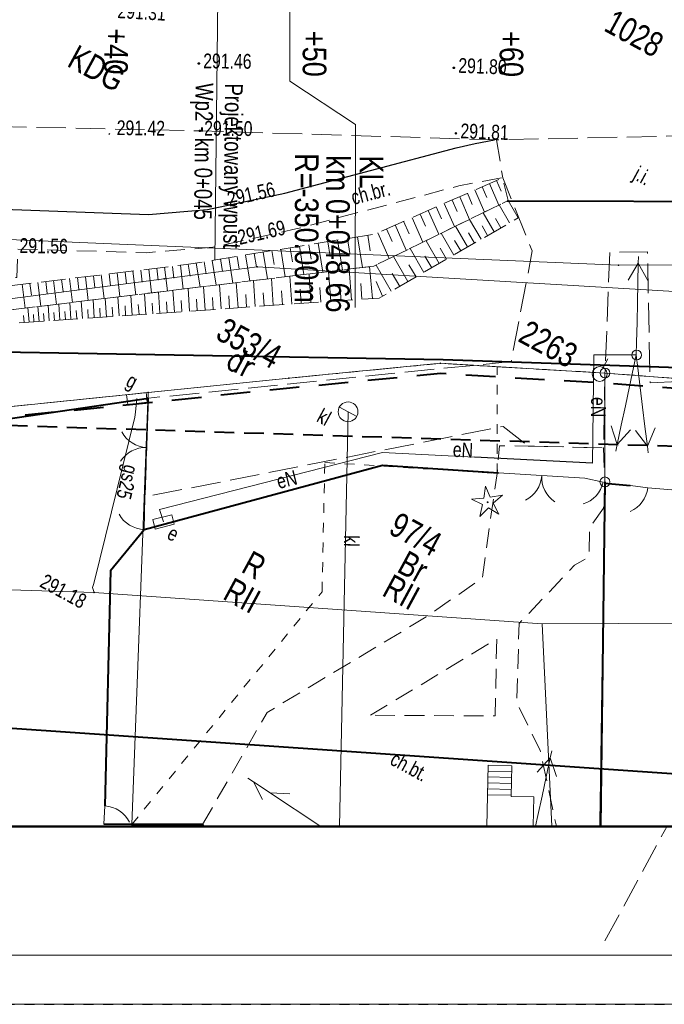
# Model space of a CAD drawing. Header units: metres. Extents: x 7437495 to 7437812, y 5556446 to 5556827.
# Tile 9 of 38: x 7437584 to 7437616, y 5556617 to 5556667. Entities that reach past the tile are written whole.
import ezdxf

# ---------------------------------------------------------------- set-up
doc = ezdxf.new("R2010")
doc.units = ezdxf.units.M
doc.header["$MEASUREMENT"] = 0
for name, pattern in [('BUBZ01-500', [1.75, 1.25, -0.5]), ('EGBK02-500', [2, 1.5, -0.5]), ('EGBO02-500', [2.5, 1.5, -1]), ('EGBU01-500', [1, 0.5, -0.5]), ('KTCR02-500', [1.5, 1, -0.5]), ('KTJZ01-500', [2, 1.5, -0.5]), ('PTRW01_01-500', [1, 0.5, -0.5])]:
    doc.linetypes.add(name, pattern=pattern)
doc.layers.get('0').update_dxf_attribs({"color": 250, "lineweight": 5})
for name, color, linetype, lineweight in [('131-Punkt osnowy pomiarowej', 7, 'Continuous', 5), ('131-Punkt osnowy pomiarowej-Atr103', 7, 'Continuous', 5), ('202-Punkt graniczny stabilizowany trwale', 7, 'Continuous', 5), ('203-Punkt załamania granicy działki nie stabilizowany', 7, 'Continuous', 5), ('_arkusz', 7, 'Continuous', 13), ('brama (linia) - symbol', 7, 'Continuous', 5), ('BUBZ01', 250, 'Continuous', 5), ('BUIB02_01', 250, 'Continuous', 5), ('BUIB05_01', 250, 'Continuous', 5), ('D_kilometraz', 7, 'Continuous', 13), ('D_opis trasy', 7, 'Continuous', 13), ('D_opisy', 7, 'Continuous', 13), ('EGBB01', 250, 'Continuous', 5), ('EGBD03', 250, 'Continuous', 5), ('EGBK02', 250, 'Continuous', 5), ('EGBO02', 250, 'Continuous', 5), ('EGBP04_02', 250, 'Continuous', 5), ('EGBP04_03', 250, 'Continuous', 5), ('EGBS10', 250, 'Continuous', 5), ('EGBU01', 250, 'Continuous', 5), ('furtka (linia) - symbol', 7, 'Continuous', 5), ('KTCR02', 250, 'Continuous', 5), ('KTJZ01', 250, 'Continuous', 5), ('KTKR01', 250, 'Continuous', 5), ('KTOK02', 250, 'Continuous', 5), ('KTOK04', 250, 'Continuous', 5), ('KTOK05_01', 250, 'Continuous', 5), ('MPZP', 250, 'Continuous', 5), ('OBOP01_01', 250, 'Continuous', 5), ('osadnik kanalizacji lokalnej (dół Chambeau) (punkt)', 7, 'Continuous', 5), ('osadnik kanalizacji lokalnej (dół Chambeau) (punkt)-Atr17', 7, 'Continuous', 5), ('OSSP03', 250, 'Continuous', 5), ('przewód elektroenergetyczny (linia)', 7, 'Continuous', 5), ('przewód elektroenergetyczny (linia)-Atr1', 7, 'Continuous', 5), ('przewód elektroenergetyczny niskiego napięcia (linia) - symbol', 7, 'Continuous', 5), ('przewód gazowy (linia)', 7, 'Continuous', 5), ('przewód gazowy (linia)-Atr1', 7, 'Continuous', 5), ('przewód kanalizacyjny (linia)', 7, 'Continuous', 5), ('przewód kanalizacyjny (linia)-Atr1', 7, 'Continuous', 5), ('punkt o określonej wysokości (sieć gazowa)', 7, 'Continuous', 5), ('punkt o określonej wysokości (sieć gazowa)-Atr2', 7, 'Continuous', 5), ('punkt wysokościowy naturalny', 7, 'Continuous', 5), ('punkt wysokościowy sztuczny', 7, 'Continuous', 5), ('RTPW01', 250, 'Continuous', 5), ('RTPW02', 250, 'Continuous', 5), ('rura ochronna - przewód elektroenergetyczny (linia)', 7, 'Continuous', 5), ('rzedne dla projektanta', 250, 'Continuous', 5), ('SUPG_01', 250, 'Continuous', 5), ('SUSM04_01_E', 250, 'Continuous', 5), ('szafa elektroenergetyczna (punkt)', 7, 'Continuous', 5), ('szafa elektroenergetyczna (punkt)-Atr17', 7, 'Continuous', 5), ('szafa gazowa (punkt)', 7, 'Continuous', 5), ('szafa gazowa (punkt)-Atr17', 7, 'Continuous', 5), ('słup (punkt)', 7, 'Continuous', 5), ('Warstwa 1', 250, 'Continuous', 5), ('Warstwa 2', 250, 'Continuous', 5)]:
    doc.layers.add(name, color=color, linetype=linetype, lineweight=lineweight)
doc.styles.get("Standard").update_dxf_attribs({"font": 'txt.shx', "width": 0.75})
doc.styles.add('Style-Arial Narrow', font='ARIALN.TTF')
doc.linetypes.add('KTOK05_01-500', pattern='A,3.75,[13,dgnlstyle-rozp_2015.shx,S=0.002778,R=0,X=0,Y=0],3.75', length=7.5)

# ---------------------------------------------------------------- blocks, each defined once
blk = doc.blocks.new('PE04')
at = {"color": 0, "linetype": 'Continuous', "lineweight": 13, "ltscale": 10}
for p, q in [((46.5, 0), (37.84, 5)), ((6.5, 0), (0, 0)), ((6.5, 0), (16.5, 0)), ((16.5, 0), (26.5, 0)), ((26.5, 0), (36.5, 0)), ((36.5, 0), (46.5, 0)), ((46.5, 0), (37.84, -5)), ((46.5, 0), (50, 0))]:
    blk.add_line(p, q, dxfattribs=at)
blk = doc.blocks.new('OK04')
at = {"color": 0, "linetype": 'Continuous', "lineweight": 0, "ltscale": 10}
blk.add_arc((15, 0.01), 15, 120, 180, dxfattribs=at)
blk = doc.blocks.new('OK02')
at = {"layer": 'brama (linia) - symbol', "color": 0, "linetype": 'Continuous', "lineweight": 13, "ltscale": 10}
for centre, start, end in [((-15, 0), 0, 60), ((15, 0), 120, 180)]:
    blk.add_arc(centre, 15, start, end, dxfattribs=at)
blk = doc.blocks.new('US07')
at = {"color": 0, "linetype": 'Continuous', "lineweight": 13, "ltscale": 10}
for q in [(-5, 0), (5, 0)]:
    blk.add_line((0, 0), q, dxfattribs=at)
blk.add_circle((0, 0), 5, dxfattribs=at)
blk = doc.blocks.new('US20')
at = {"color": 0, "linetype": 'Continuous', "lineweight": 13, "ltscale": 10}
for p, q in [((-5, -2.5), (-5, 2.5)), ((-5, 2.5), (5, 2.5)), ((5, -2.5), (5, 2.5)), ((-5, -2.5), (5, -2.5))]:
    blk.add_line(p, q, dxfattribs=at)
blk = doc.blocks.new('PW01')
at = {"layer": 'punkt wysokościowy naturalny', "linetype": 'Continuous', "lineweight": 13}
h = blk.add_hatch(color=0, dxfattribs=at)
edge = h.paths.add_edge_path()
edge.add_arc((0, 0), 0.45, 0, 360)
blk = doc.blocks.new('US18')
at = {"color": 0, "linetype": 'Continuous', "lineweight": 13, "ltscale": 10}
for p, q in [((-5, -2.5), (-5, 2.5)), ((-5, 2.5), (5, 2.5)), ((5, -2.5), (5, 2.5)), ((-5, -2.5), (5, -2.5))]:
    blk.add_line(p, q, dxfattribs=at)
blk = doc.blocks.new('131')
at = {"color": 0, "linetype": 'Continuous', "lineweight": 13, "ltscale": 10}
blk.add_line((0, 3.75), (0, 8.75), dxfattribs=at)
blk.add_circle((0, 0), 3.75, dxfattribs=at)
blk = doc.blocks.new('203')
at = {"layer": '203-Punkt załamania granicy działki nie stabilizowany', "linetype": 'Continuous', "lineweight": 13}
h = blk.add_hatch(color=96, dxfattribs=at)
edge = h.paths.add_edge_path()
edge.add_arc((0, 0), 0.45, 0, 360)
blk = doc.blocks.new('202')
at = {"layer": '202-Punkt graniczny stabilizowany trwale', "color": 96, "linetype": 'Continuous', "lineweight": 13}
blk.add_circle((0, 0), 2.5, dxfattribs=at)
blk = doc.blocks.new('PW02')
at = {"layer": 'punkt wysokościowy sztuczny', "linetype": 'Continuous', "lineweight": 13}
h = blk.add_hatch(color=0, dxfattribs=at)
edge = h.paths.add_edge_path()
edge.add_arc((0, 0), 0.45, 0, 360)
blk = doc.blocks.new('SM04')
at = {"layer": 'słup (punkt)', "color": 0, "linetype": 'Continuous', "lineweight": 13}
blk.add_circle((0, 0), 2.5, dxfattribs=at)
blk = doc.blocks.new('OBOP01_01')
at = {"layer": 'OBOP01_01', "linetype": 'Continuous', "lineweight": 13}
h = blk.add_hatch(color=96, dxfattribs=at)
edge = h.paths.add_edge_path()
edge.add_arc((0, 0), 0.05, 0, 360)
at = {"layer": 'OBOP01_01', "color": 96, "linetype": 'Continuous', "lineweight": 13, "flags": 128}
blk.add_lwpolyline([(0, -0.829), (-0.167, -0.23), (-0.788, -0.256), (-0.271, 0.088), (-0.487, 0.671), (0, 0.285), (0.487, 0.671), (0.271, 0.088), (0.788, -0.256), (0.167, -0.23), (0, -0.829)], close=True, dxfattribs=at)

msp = doc.modelspace()

# ---------------------------------------------------------------- linework, layer by layer
at = {"color": 0, "linetype": 'Continuous', "lineweight": 13}
for p, q in [((7437610.63, 5556629.935), (7437610.703, 5556630.277)), ((7437610.63, 5556629.935), (7437610.703, 5556630.277)), ((7437610.63, 5556629.935), (7437609.96, 5556629.193)), ((7437610.63, 5556629.935), (7437609.96, 5556629.193)), ((7437610.421, 5556628.957), (7437610.63, 5556629.935)), ((7437610.421, 5556628.957), (7437610.63, 5556629.935)), ((7437610.63, 5556629.935), (7437610.938, 5556628.984)), ((7437610.63, 5556629.935), (7437610.938, 5556628.984)), ((7437595.563, 5556628.705), (7437595.271, 5556628.898)), ((7437595.563, 5556628.705), (7437595.271, 5556628.898)), ((7437610.212, 5556627.979), (7437610.421, 5556628.957)), ((7437610.212, 5556627.979), (7437610.421, 5556628.957)), ((7437596.397, 5556628.153), (7437595.563, 5556628.705)), ((7437595.563, 5556628.705), (7437596.009, 5556627.81)), ((7437596.397, 5556628.153), (7437595.563, 5556628.705)), ((7437595.563, 5556628.705), (7437596.009, 5556627.81)), ((7437597.231, 5556627.601), (7437596.397, 5556628.153)), ((7437596.397, 5556628.153), (7437597.395, 5556628.092)), ((7437597.231, 5556627.601), (7437596.397, 5556628.153)), ((7437596.397, 5556628.153), (7437597.395, 5556628.092)), ((7437610.003, 5556627.001), (7437610.212, 5556627.979)), ((7437610.003, 5556627.001), (7437610.212, 5556627.979)), ((7437598.065, 5556627.049), (7437597.231, 5556627.601)), ((7437598.065, 5556627.049), (7437597.231, 5556627.601)), ((7437598.899, 5556626.497), (7437598.065, 5556627.049)), ((7437598.899, 5556626.497), (7437598.065, 5556627.049)), ((7437609.887, 5556626.457), (7437610.003, 5556627.001)), ((7437609.887, 5556626.457), (7437610.003, 5556627.001)), ((7437598.899, 5556626.497), (7437598.96, 5556626.457)), ((7437598.899, 5556626.497), (7437598.96, 5556626.457))]:
    msp.add_line(p, q, dxfattribs=at)
at = {"layer": '_arkusz', "flags": 128}
for points in [[(7437515.216, 5556617.416), (7437806.325, 5556617.416), (7437806.325, 5556820.676), (7437515.216, 5556820.676), (7437515.216, 5556617.416)], [(7437515.216, 5556617.416), (7437806.325, 5556617.416), (7437806.325, 5556820.676), (7437515.216, 5556820.676), (7437515.216, 5556617.416)], [(7437517.716, 5556619.916), (7437803.825, 5556619.916), (7437803.825, 5556818.176), (7437517.716, 5556818.176), (7437517.716, 5556619.916)], [(7437517.716, 5556619.916), (7437803.825, 5556619.916), (7437803.825, 5556818.176), (7437517.716, 5556818.176), (7437517.716, 5556619.916)]]:
    msp.add_lwpolyline(points, close=True, dxfattribs=at)
at = {"layer": 'BUBZ01', "color": 7, "linetype": 'BUBZ01-500', "lineweight": 13, "flags": 128}
for points in [[(7437579.99, 5556652.281), (7437579.191, 5556653.408), (7437592.138, 5556654.965), (7437601.716, 5556656.517), (7437608.214, 5556659.376), (7437608.484, 5556658.217), (7437601.675, 5556654.89), (7437579.99, 5556652.281)], [(7437608.484, 5556658.217), (7437608.997, 5556657.336), (7437601.944, 5556653.266), (7437578.914, 5556651.681), (7437579.99, 5556652.281), (7437601.675, 5556654.89), (7437608.484, 5556658.217)]]:
    msp.add_lwpolyline(points, close=True, dxfattribs=at)
at = {"layer": 'BUBZ01', "color": 7, "linetype": 'Continuous', "lineweight": 13, "flags": 128}
for points in [[(7437607.901, 5556659.238), (7437608.142, 5556658.698)], [(7437606.797, 5556658.756), (7437607.293, 5556657.634)], [(7437607.17, 5556658.918), (7437607.415, 5556658.364)], [(7437607.542, 5556659.08), (7437608.02, 5556657.99)], [(7437605.644, 5556658.244), (7437605.898, 5556657.663)], [(7437606.03, 5556658.41), (7437606.533, 5556657.261)], [(7437606.42, 5556658.585), (7437606.67, 5556658.017)], [(7437604.84, 5556657.895), (7437605.107, 5556657.295)], [(7437605.245, 5556658.074), (7437605.765, 5556656.893)], [(7437608.563, 5556657.082), (7437608.034, 5556657.994)], [(7437603.609, 5556657.345), (7437604.154, 5556656.105)], [(7437604.027, 5556657.528), (7437604.298, 5556656.915)], [(7437604.436, 5556657.716), (7437604.973, 5556656.503)], [(7437607.113, 5556656.253), (7437606.533, 5556657.261)], [(7437607.774, 5556656.634), (7437607.215, 5556657.597)], [(7437608.121, 5556656.833), (7437607.85, 5556657.298)], [(7437602.316, 5556656.784), (7437602.598, 5556656.13)], [(7437602.752, 5556656.98), (7437603.318, 5556655.695)], [(7437603.183, 5556657.167), (7437603.461, 5556656.527)], [(7437606.433, 5556655.86), (7437605.824, 5556656.918)], [(7437607.441, 5556656.439), (7437607.162, 5556656.932)], [(7437600.33, 5556656.29), (7437600.453, 5556655.53)], [(7437600.843, 5556656.376), (7437601.091, 5556654.82)], [(7437601.356, 5556656.462), (7437601.482, 5556655.666)], [(7437601.866, 5556656.584), (7437602.449, 5556655.267)], [(7437605.73, 5556655.444), (7437605.091, 5556656.553)], [(7437606.78, 5556656.058), (7437606.479, 5556656.574)], [(7437596.952, 5556655.745), (7437597.174, 5556654.35)], [(7437597.415, 5556655.823), (7437597.53, 5556655.113)], [(7437597.888, 5556655.897), (7437598.113, 5556654.467)], [(7437598.36, 5556655.971), (7437598.479, 5556655.247)], [(7437598.837, 5556656.054), (7437599.083, 5556654.578)], [(7437599.332, 5556656.127), (7437599.45, 5556655.38)], [(7437599.822, 5556656.213), (7437600.072, 5556654.702)], [(7437604.211, 5556654.573), (7437603.513, 5556655.782)], [(7437604.986, 5556655.017), (7437604.318, 5556656.176)], [(7437605.356, 5556655.238), (7437605.035, 5556655.799)], [(7437606.086, 5556655.661), (7437605.773, 5556656.195)], [(7437593.875, 5556655.252), (7437593.983, 5556654.613)], [(7437594.298, 5556655.318), (7437594.505, 5556654.023)], [(7437594.72, 5556655.385), (7437594.833, 5556654.732)], [(7437595.157, 5556655.455), (7437595.372, 5556654.133)], [(7437595.593, 5556655.526), (7437595.705, 5556654.851)], [(7437596.043, 5556655.6), (7437596.262, 5556654.242)], [(7437596.493, 5556655.675), (7437596.604, 5556654.978)], [(7437603.399, 5556654.103), (7437602.667, 5556655.376)], [(7437604.608, 5556654.802), (7437604.256, 5556655.39)], [(7437590.642, 5556654.786), (7437590.711, 5556654.18)], [(7437591.042, 5556654.831), (7437591.185, 5556653.627)], [(7437591.442, 5556654.876), (7437591.516, 5556654.279)], [(7437591.846, 5556654.93), (7437591.99, 5556653.726)], [(7437592.242, 5556654.988), (7437592.342, 5556654.376)], [(7437592.646, 5556655.042), (7437592.843, 5556653.832)], [(7437593.047, 5556655.109), (7437593.147, 5556654.497)], [(7437593.461, 5556655.181), (7437593.665, 5556653.921)], [(7437600.527, 5556653.17), (7437600.422, 5556654.739)], [(7437601.603, 5556653.246), (7437601.455, 5556654.861)], [(7437602.555, 5556653.617), (7437601.785, 5556654.944)], [(7437603.814, 5556654.345), (7437603.454, 5556654.961)], [(7437586.212, 5556654.253), (7437586.365, 5556653.045)], [(7437586.617, 5556654.307), (7437586.695, 5556653.696)], [(7437587.026, 5556654.347), (7437587.169, 5556653.143)], [(7437587.425, 5556654.392), (7437587.499, 5556653.795)], [(7437587.83, 5556654.446), (7437587.973, 5556653.242)], [(7437588.229, 5556654.491), (7437588.304, 5556653.893)], [(7437588.634, 5556654.544), (7437588.777, 5556653.34)], [(7437589.034, 5556654.589), (7437589.103, 5556653.983)], [(7437589.433, 5556654.634), (7437589.577, 5556653.43)], [(7437589.838, 5556654.688), (7437589.907, 5556654.081)], [(7437590.238, 5556654.733), (7437590.381, 5556653.529)], [(7437596.558, 5556652.899), (7437596.464, 5556654.258)], [(7437597.499, 5556652.957), (7437597.403, 5556654.374)], [(7437598.473, 5556653.032), (7437598.378, 5556654.494)], [(7437599.486, 5556653.097), (7437599.375, 5556654.613)], [(7437602.984, 5556653.862), (7437602.607, 5556654.51)], [(7437583.805, 5556653.966), (7437583.957, 5556652.758)], [(7437584.204, 5556654.011), (7437584.278, 5556653.414)], [(7437584.609, 5556654.065), (7437584.761, 5556652.856)], [(7437585.009, 5556654.11), (7437585.087, 5556653.499)], [(7437585.408, 5556654.155), (7437585.561, 5556652.946)], [(7437585.813, 5556654.208), (7437585.891, 5556653.597)], [(7437592.315, 5556652.605), (7437592.232, 5556653.754)], [(7437593.104, 5556652.655), (7437593.023, 5556653.848)], [(7437593.92, 5556652.713), (7437593.836, 5556653.942)], [(7437594.773, 5556652.774), (7437594.681, 5556654.053)], [(7437595.647, 5556652.835), (7437595.557, 5556654.158)], [(7437598.975, 5556653.056), (7437598.928, 5556653.809)], [(7437600.006, 5556653.133), (7437599.947, 5556653.905)], [(7437601.06, 5556653.21), (7437601.002, 5556654.004)], [(7437602.108, 5556653.359), (7437601.788, 5556654.112)], [(7437588.094, 5556652.312), (7437588.031, 5556653.244)], [(7437588.736, 5556652.362), (7437588.67, 5556653.331)], [(7437589.404, 5556652.398), (7437589.334, 5556653.402)], [(7437590.09, 5556652.447), (7437590.017, 5556653.487)], [(7437590.803, 5556652.504), (7437590.736, 5556653.575)], [(7437591.543, 5556652.546), (7437591.469, 5556653.667)], [(7437593.508, 5556652.687), (7437593.47, 5556653.288)], [(7437594.346, 5556652.744), (7437594.3, 5556653.372)], [(7437595.207, 5556652.8), (7437595.162, 5556653.451)], [(7437596.096, 5556652.865), (7437596.051, 5556653.537)], [(7437597.028, 5556652.928), (7437596.975, 5556653.628)], [(7437597.983, 5556652.99), (7437597.931, 5556653.712)], [(7437584.161, 5556652.044), (7437584.105, 5556652.78)], [(7437584.668, 5556652.076), (7437584.613, 5556652.834)], [(7437585.188, 5556652.113), (7437585.138, 5556652.902)], [(7437585.731, 5556652.148), (7437585.673, 5556652.965)], [(7437586.287, 5556652.188), (7437586.235, 5556653.036)], [(7437586.866, 5556652.227), (7437586.805, 5556653.102)], [(7437587.471, 5556652.274), (7437587.412, 5556653.171)], [(7437587.776, 5556652.291), (7437587.751, 5556652.748)], [(7437588.413, 5556652.332), (7437588.375, 5556652.808)], [(7437589.063, 5556652.378), (7437589.035, 5556652.871)], [(7437589.749, 5556652.427), (7437589.708, 5556652.938)], [(7437590.444, 5556652.471), (7437590.413, 5556653)], [(7437591.167, 5556652.523), (7437591.136, 5556653.074)], [(7437591.925, 5556652.578), (7437591.89, 5556653.143)], [(7437592.705, 5556652.633), (7437592.666, 5556653.211)], [(7437583.91, 5556652.021), (7437583.882, 5556652.389)], [(7437584.408, 5556652.058), (7437584.385, 5556652.435)], [(7437584.928, 5556652.095), (7437584.901, 5556652.485)], [(7437585.457, 5556652.126), (7437585.426, 5556652.53)], [(7437586.005, 5556652.171), (7437585.978, 5556652.583)], [(7437586.583, 5556652.21), (7437586.553, 5556652.636)], [(7437587.17, 5556652.244), (7437587.141, 5556652.692)]]:
    msp.add_lwpolyline(points, dxfattribs=at)
at = {"layer": 'BUIB02_01', "color": 212, "linetype": 'Continuous', "lineweight": 40, "flags": 128}
for points in [[(7437501.475, 5556668.517), (7437520.006, 5556661.26), (7437548.621, 5556653.762), (7437577.86, 5556650.617), (7437605.191, 5556650.151)], [(7437605.191, 5556650.151), (7437639.045, 5556649.006), (7437672.354, 5556648.1), (7437678.906, 5556648.065), (7437678.7, 5556626.452)]]:
    msp.add_lwpolyline(points, dxfattribs=at)
at = {"layer": 'BUIB05_01', "color": 7, "linetype": 'Continuous', "lineweight": 40, "flags": 128}
msp.add_lwpolyline([(7437608.444, 5556658.205), (7437621.294, 5556658.176)], dxfattribs=at)
at = {"layer": 'D_opis trasy'}
msp.add_line((7437597.401, 5556664.272), (7437600.735, 5556662.086), dxfattribs=at)
at = {"layer": 'D_opis trasy', "flags": 128}
for points in [[(7437597.407, 5556668.509), (7437597.401, 5556664.272)], [(7437600.735, 5556662.086), (7437600.723, 5556652.789)]]:
    msp.add_lwpolyline(points, dxfattribs=at)
at = {"layer": 'D_opisy', "color": 1}
msp.add_line((7437593.748, 5556668.533), (7437593.592, 5556655.201), dxfattribs=at)
at = {"layer": 'EGBB01', "color": 7, "linetype": 'Continuous', "lineweight": 53, "flags": 128}
for points in [[(7437589.478, 5556626.457), (7437589.481, 5556626.546)], [(7437589.481, 5556626.546), (7437592.971, 5556626.542)], [(7437592.971, 5556626.542), (7437592.97, 5556626.457)]]:
    msp.add_lwpolyline(points, dxfattribs=at)
at = {"layer": 'EGBD03', "color": 96, "linetype": 'Continuous', "lineweight": 13, "flags": 128}
for points in [[(7437575.876, 5556656.548), (7437614.098, 5556654.934)], [(7437591.023, 5556654.25), (7437595.741, 5556654.854)], [(7437624.956, 5556653.119), (7437595.741, 5556654.854)], [(7437630.387, 5556654.952), (7437614.098, 5556654.934)], [(7437577.428, 5556652.487), (7437591.023, 5556654.25)], [(7437597.352, 5556649.203), (7437605.051, 5556649.954)], [(7437613.407, 5556649.462), (7437605.051, 5556649.954)], [(7437613.407, 5556649.462), (7437613.402, 5556643.936)], [(7437613.407, 5556649.462), (7437624.623, 5556648.602)], [(7437597.352, 5556649.203), (7437590.209, 5556648.469)], [(7437581.301, 5556647.566), (7437590.209, 5556648.469)], [(7437590.209, 5556648.469), (7437589.378, 5556626.544)], [(7437613.402, 5556643.936), (7437613.148, 5556626.457)], [(7437589.378, 5556626.544), (7437589.375, 5556626.457)]]:
    msp.add_lwpolyline(points, dxfattribs=at)
at = {"layer": 'EGBK02', "color": 96, "linetype": 'EGBK02-500', "lineweight": 13, "flags": 128}
for points in [[(7437605.051, 5556649.954), (7437597.352, 5556649.203)], [(7437607.936, 5556649.778), (7437605.051, 5556649.954)], [(7437613.407, 5556649.462), (7437607.936, 5556649.778)], [(7437613.402, 5556643.936), (7437613.407, 5556649.462)], [(7437597.352, 5556649.203), (7437590.209, 5556648.469)], [(7437590.209, 5556648.469), (7437581.301, 5556647.566)], [(7437613.148, 5556626.457), (7437613.402, 5556643.936)]]:
    msp.add_lwpolyline(points, dxfattribs=at)
at = {"layer": 'EGBO02', "color": 96, "linetype": 'EGBO02-500', "lineweight": 40, "flags": 128}
msp.add_lwpolyline([(7437521.721, 5556641.598), (7437543.132, 5556643.41), (7437552.917, 5556644.33), (7437559.277, 5556644.986), (7437565.522, 5556645.513), (7437565.966, 5556645.556), (7437567.478, 5556645.68), (7437578.069, 5556646.743), (7437581.351, 5556647.068), (7437590.259, 5556647.972), (7437597.402, 5556648.706), (7437605.06, 5556649.453), (7437607.906, 5556649.279), (7437613.373, 5556648.963), (7437624.585, 5556648.103), (7437637.988, 5556647.094), (7437642.985, 5556646.799), (7437679.725, 5556644.549), (7437699.272, 5556644.245), (7437716.586, 5556643.133), (7437762.736, 5556640.481), (7437789.818, 5556645.268), (7437800.297, 5556647.133)], dxfattribs=at)
at = {"layer": 'EGBS10', "color": 7, "linetype": 'Continuous', "lineweight": 13}
for p, q in [((7437607.411, 5556626.457), (7437607.479, 5556629.55)), ((7437607.473, 5556629.246), (7437608.676, 5556629.219)), ((7437607.479, 5556629.55), (7437608.682, 5556629.523)), ((7437607.479, 5556629.55), (7437608.682, 5556629.523)), ((7437608.682, 5556629.523), (7437608.648, 5556627.972)), ((7437607.464, 5556628.955), (7437608.666, 5556628.929)), ((7437607.452, 5556628.347), (7437608.655, 5556628.321)), ((7437607.458, 5556628.651), (7437608.661, 5556628.625)), ((7437607.452, 5556628.052), (7437608.654, 5556628.025)), ((7437608.648, 5556627.972), (7437609.793, 5556627.943)), ((7437609.793, 5556627.943), (7437609.76, 5556626.457))]:
    msp.add_line(p, q, dxfattribs=at)
at = {"layer": 'EGBU01', "color": 96, "linetype": 'EGBU01-500', "lineweight": 13, "flags": 128}
for points in [[(7437605.051, 5556649.954), (7437597.352, 5556649.203)], [(7437597.352, 5556649.203), (7437605.051, 5556649.954)], [(7437607.936, 5556649.778), (7437605.051, 5556649.954)], [(7437605.051, 5556649.954), (7437607.936, 5556649.778)], [(7437607.926, 5556644.368), (7437607.936, 5556649.778)], [(7437613.407, 5556649.462), (7437607.936, 5556649.778)], [(7437607.936, 5556649.778), (7437613.407, 5556649.462)], [(7437613.407, 5556649.462), (7437613.402, 5556643.936)], [(7437613.402, 5556643.936), (7437613.407, 5556649.462)], [(7437624.623, 5556648.602), (7437613.407, 5556649.462)], [(7437613.407, 5556649.462), (7437624.623, 5556648.602)], [(7437597.352, 5556649.203), (7437590.209, 5556648.469)], [(7437590.209, 5556648.469), (7437597.352, 5556649.203)], [(7437590.209, 5556648.469), (7437581.301, 5556647.566)], [(7437581.301, 5556647.566), (7437590.209, 5556648.469)], [(7437599.037, 5556638.359), (7437599.183, 5556644.923)], [(7437599.183, 5556644.923), (7437607.926, 5556644.368)], [(7437613.402, 5556643.936), (7437613.148, 5556626.457)], [(7437613.148, 5556626.457), (7437613.402, 5556643.936)], [(7437589.378, 5556626.544), (7437599.037, 5556638.359)], [(7437589.375, 5556626.457), (7437589.378, 5556626.544)], [(7437589.378, 5556626.544), (7437589.375, 5556626.457)]]:
    msp.add_lwpolyline(points, dxfattribs=at)
at = {"layer": 'KTCR02', "color": 7, "linetype": 'KTCR02-500', "lineweight": 13, "flags": 128}
for points in [[(7437608.147, 5556659.378), (7437605.985, 5556658.957), (7437597.715, 5556656.775), (7437593.492, 5556655.846), (7437590.1, 5556655.57), (7437583.591, 5556655.754), (7437583.539, 5556654.315), (7437578.541, 5556654.477), (7437578.634, 5556655.928), (7437575.061, 5556656.114), (7437570.725, 5556656.531), (7437567.857, 5556657.051), (7437558.455, 5556659.18)], [(7437592.971, 5556626.542), (7437596.252, 5556632.236), (7437604.328, 5556637.082), (7437607.173, 5556639.055), (7437607.926, 5556644.368), (7437608.049, 5556645.769), (7437609.498, 5556645.757), (7437613.334, 5556645.657), (7437613.402, 5556643.936), (7437613.326, 5556642.601), (7437612.617, 5556641.586), (7437612.605, 5556640.137), (7437611.861, 5556639.709), (7437609.047, 5556636.742), (7437608.923, 5556632.737), (7437610.117, 5556630.304), (7437610.94, 5556626.457)]]:
    msp.add_lwpolyline(points, dxfattribs=at)
msp.add_lwpolyline([(7437601.496, 5556632.089), (7437607.907, 5556635.961), (7437607.835, 5556632.053), (7437601.496, 5556632.089)], close=True, dxfattribs=at)
at = {"layer": 'KTJZ01', "color": 7, "linetype": 'KTJZ01-500', "lineweight": 13, "flags": 128}
for points in [[(7437513.723, 5556673.355), (7437526.269, 5556669.703), (7437536.272, 5556667.34), (7437541.191, 5556666.174), (7437555.601, 5556663.946), (7437574.688, 5556662.14), (7437592.829, 5556661.757), (7437607.902, 5556661.297), (7437618.053, 5556661.514), (7437634.62, 5556661.166), (7437643.744, 5556661.042), (7437662.678, 5556660.695), (7437676.713, 5556659.956), (7437680.07, 5556659.854), (7437689.107, 5556659.276), (7437706.866, 5556658.566), (7437718.583, 5556658.503), (7437742.597, 5556658.61), (7437777.726, 5556658.866), (7437800.276, 5556659.834), (7437800.259, 5556670.435), (7437784.777, 5556672.203), (7437780.309, 5556673.712), (7437778.074, 5556675.404), (7437776.698, 5556677.48), (7437776.083, 5556679.857), (7437775.634, 5556681.841), (7437775.283, 5556700.892), (7437764.802, 5556697.486), (7437766.655, 5556696.561), (7437768.321, 5556694.998), (7437769.494, 5556692.86), (7437769.762, 5556690.69), (7437770.016, 5556679.871), (7437770.034, 5556675.709), (7437769.454, 5556673.191), (7437768.438, 5556671.149), (7437767.087, 5556669.959), (7437764.67, 5556669.108), (7437754.892, 5556669.097), (7437752.966, 5556669.447), (7437751.386, 5556669.974), (7437749.715, 5556671.13), (7437748.385, 5556673.103), (7437747.671, 5556675.06), (7437747.375, 5556677.871), (7437741.367, 5556677.784), (7437740.566, 5556674.522), (7437739.928, 5556673.377), (7437739.11, 5556672.445), (7437738.094, 5556671.642), (7437736.73, 5556670.857), (7437735.192, 5556670.212), (7437733.349, 5556669.562), (7437731.308, 5556669.155), (7437730.28, 5556669.172), (7437716.357, 5556669.106), (7437704.086, 5556669.173), (7437692.094, 5556669.191), (7437679.606, 5556669.216), (7437668.639, 5556669.088), (7437659.12, 5556668.63), (7437651.567, 5556668.505), (7437639.106, 5556668.391), (7437630.871, 5556668.454), (7437618.261, 5556668.443), (7437607.706, 5556668.467), (7437605.949, 5556668.499), (7437593.243, 5556668.562), (7437588.537, 5556668.611), (7437579.98, 5556668.962), (7437573.919, 5556669.28), (7437568.122, 5556669.75), (7437557.694, 5556670.763), (7437556.14, 5556672.891), (7437555.289, 5556675.013), (7437555.022, 5556677.774), (7437555.086, 5556679.946), (7437549.768, 5556680.691), (7437548.771, 5556677.469), (7437547.863, 5556676.025), (7437545.277, 5556673.878), (7437543.715, 5556673.473), (7437541.983, 5556673.321), (7437537.697, 5556674.291), (7437528.632, 5556676.578), (7437522.707, 5556678.05)], [(7437623.114, 5556661.389), (7437620.311, 5556659.574), (7437619.293, 5556649.114), (7437615.699, 5556648.97), (7437615.566, 5556655.606), (7437613.655, 5556655.584), (7437613.407, 5556649.462), (7437613.334, 5556645.657), (7437609.498, 5556645.757), (7437608.238, 5556646.748), (7437590.046, 5556643.177), (7437590.226, 5556648.187), (7437608.638, 5556650.045), (7437609.715, 5556655.661), (7437608.214, 5556659.376), (7437607.902, 5556661.297)]]:
    msp.add_lwpolyline(points, dxfattribs=at)
at = {"layer": 'KTKR01', "color": 7, "linetype": 'Continuous', "lineweight": 30, "flags": 128}
msp.add_lwpolyline([(7437536.272, 5556667.34), (7437540.112, 5556666.429), (7437542.533, 5556665.754), (7437551.509, 5556663.071), (7437560.424, 5556660.819), (7437570.142, 5556658.622), (7437574.111, 5556658.096), (7437590.227, 5556657.503), (7437593.216, 5556657.771), (7437597.145, 5556658.598), (7437605.848, 5556660.886), (7437606.813, 5556661.114), (7437607.799, 5556661.296)], dxfattribs=at)
at = {"layer": 'KTOK02', "color": 7, "linetype": 'Continuous', "lineweight": 13, "flags": 128}
for points in [[(7437590.046, 5556643.177), (7437590.226, 5556648.187)], [(7437612.379, 5556644.127), (7437608.008, 5556644.393)], [(7437619.012, 5556643.352), (7437615.585, 5556643.64)]]:
    msp.add_lwpolyline(points, dxfattribs=at)
at = {"layer": 'KTOK04', "color": 7, "linetype": 'Continuous', "lineweight": 13, "flags": 128}
for points in [[(7437613.312, 5556643.917), (7437612.379, 5556644.127)], [(7437615.585, 5556643.64), (7437614.698, 5556643.745)], [(7437590.014, 5556641.522), (7437590.046, 5556643.177)], [(7437588.013, 5556627.489), (7437587.956, 5556626.565)]]:
    msp.add_lwpolyline(points, dxfattribs=at)
at = {"layer": 'KTOK05_01', "color": 7, "linetype": 'KTOK05_01-500', "lineweight": 40}
msp.add_line((7437588.302, 5556639.436), (7437588.014, 5556627.489), dxfattribs=at)
at = {"layer": 'KTOK05_01', "color": 7, "linetype": 'KTOK05_01-500', "lineweight": 40, "flags": 128}
for points in [[(7437574.111, 5556646.789), (7437579.052, 5556646.544), (7437590.226, 5556648.187)], [(7437588.302, 5556639.436), (7437590.014, 5556641.522), (7437602.101, 5556644.786), (7437608.008, 5556644.393)], [(7437613.402, 5556643.936), (7437613.187, 5556626.457)], [(7437613.378, 5556643.87), (7437614.689, 5556643.75)], [(7437589.481, 5556626.546), (7437587.956, 5556626.565)]]:
    msp.add_lwpolyline(points, dxfattribs=at)
at = {"layer": 'MPZP', "color": 212, "linetype": 'KTCR02-500', "lineweight": 40, "flags": 128}
msp.add_lwpolyline([(7437501.598, 5556665.33), (7437517.887, 5556659.137), (7437550.225, 5556650.427), (7437577.292, 5556646.989), (7437628.74, 5556645.381), (7437685.036, 5556645.727), (7437755.037, 5556644.945), (7437800.301, 5556644.457)], dxfattribs=at)
at = {"layer": 'MPZP', "color": 212, "linetype": 'KTOK05_01-500', "lineweight": 40, "flags": 128}
msp.add_lwpolyline([(7437506.935, 5556644.173), (7437546.587, 5556633.956), (7437625.651, 5556628.53), (7437720.998, 5556627.48), (7437800.329, 5556627.333)], dxfattribs=at)
at = {"layer": 'przewód elektroenergetyczny (linia)', "color": 1, "linetype": 'Continuous', "lineweight": 13, "flags": 128}
msp.add_lwpolyline([(7437590.984, 5556641.906), (7437590.781, 5556642.539), (7437602.117, 5556645.425), (7437606.776, 5556645.185), (7437612.772, 5556644.892), (7437612.838, 5556650.385), (7437614.999, 5556650.385)], dxfattribs=at)
at = {"layer": 'przewód gazowy (linia)', "color": 52, "linetype": 'Continuous', "lineweight": 13, "true_color": 0xbfbf00, "flags": 128}
for points in [[(7437589.567, 5556647.475), (7437589.635, 5556648.166)], [(7437587.383, 5556638.58), (7437587.444, 5556638.775), (7437589.532, 5556647.221), (7437589.567, 5556647.475)], [(7437587.46, 5556638.323), (7437587.383, 5556638.58)]]:
    msp.add_lwpolyline(points, dxfattribs=at)
at = {"layer": 'przewód kanalizacyjny (linia)', "color": 36, "linetype": 'Continuous', "lineweight": 13, "flags": 128}
msp.add_lwpolyline([(7437599.931, 5556626.457), (7437600.36, 5556647.492)], dxfattribs=at)
at = {"layer": 'rura ochronna - przewód elektroenergetyczny (linia)', "color": 1, "linetype": 'Continuous', "lineweight": 30, "flags": 128}
msp.add_lwpolyline([(7437612.772, 5556644.892), (7437606.776, 5556645.185)], dxfattribs=at)
at = {"layer": 'rzedne dla projektanta', "color": 7, "linetype": 'Continuous', "lineweight": 40}
for centre in [(7437592.781, 5556665.173), (7437605.732, 5556664.953), (7437592.829, 5556661.757), (7437605.841, 5556661.629)]:
    msp.add_circle(centre, 0.0225, dxfattribs=at)
at = {"layer": 'SUPG_01', "color": 52, "linetype": 'Continuous', "lineweight": 13, "flags": 128}
for points in [[(7437644.549, 5556636.763), (7437644.232, 5556636.934), (7437628.737, 5556636.534), (7437621.854, 5556636.773), (7437610.215, 5556636.731), (7437587.46, 5556638.323), (7437563.999, 5556639.063), (7437521.358, 5556638.267)], [(7437610.215, 5556636.731), (7437610.715, 5556626.457)]]:
    msp.add_lwpolyline(points, dxfattribs=at)
at = {"layer": 'Warstwa 1', "color": 7, "linetype": 'KTJZ01-500', "lineweight": 13}
msp.add_line((7437613.407, 5556620.637), (7437616.561, 5556626.454), dxfattribs=at)
at = {"layer": 'Warstwa 1', "color": 207, "linetype": 'Continuous', "lineweight": 53, "true_color": 0x6e1e6e, "flags": 128}
msp.add_lwpolyline([(7437509.137, 5556708.653), (7437501.181, 5556666.981), (7437511.405, 5556626.457), (7437511.405, 5556626.457), (7437800.33, 5556626.448), (7437800.203, 5556704.459), (7437509.137, 5556708.653)], close=True, dxfattribs=at)
at = {"layer": 'Warstwa 2', "color": 5, "linetype": 'PTRW01_01-500', "lineweight": 30, "flags": 128}
msp.add_lwpolyline([(7437494.929, 5556617.416), (7437812.216, 5556617.416), (7437812.216, 5556827.416), (7437494.929, 5556827.416), (7437494.929, 5556617.416)], close=True, dxfattribs=at)

# ---------------------------------------------------------------- block references
at = {"layer": '131-Punkt osnowy pomiarowej', "color": 7, "linetype": 'Continuous', "lineweight": 13, "xscale": 0.1, "yscale": 0.1, "zscale": 0.1, "rotation": 331.5332548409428}
msp.add_blockref('131', (7437613.136, 5556649.413), dxfattribs=at)
at = {"layer": 'EGBP04_02', "color": 96, "linetype": 'Continuous', "lineweight": 13, "xscale": 0.1, "yscale": 0.1, "zscale": 0.1, "rotation": 331.5332548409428}
for p in [(7437613.407, 5556649.462), (7437613.402, 5556643.936)]:
    msp.add_blockref('202', p, dxfattribs=at)
at = {"layer": 'EGBP04_03', "color": 96, "linetype": 'Continuous', "lineweight": 13, "xscale": 0.1, "yscale": 0.1, "zscale": 0.1, "rotation": 331.5332548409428}
for p in [(7437595.741, 5556654.854), (7437614.098, 5556654.934), (7437591.023, 5556654.25), (7437605.051, 5556649.954), (7437597.352, 5556649.203), (7437590.209, 5556648.469), (7437589.378, 5556626.544)]:
    msp.add_blockref('203', p, dxfattribs=at)
at = {"layer": 'furtka (linia) - symbol', "color": 7, "linetype": 'Continuous', "lineweight": 13}
for p, xscale, yscale, zscale, rotation in [((7437613.312, 5556643.917), 0.09999999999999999, 0.09999999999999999, 0.09999999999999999, 167.3142548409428), ((7437615.585, 5556643.64), 0.1, 0.1, 0.1, 173.2152548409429), ((7437590.014, 5556641.522), 0.1, 0.1, 0.1, 88.8722548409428), ((7437588.013, 5556627.489), 0.1, 0.1, 0.1, 266.4382548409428)]:
    msp.add_blockref('OK04', p, dxfattribs=dict(at, xscale=xscale, yscale=yscale, zscale=zscale, rotation=rotation))
at = {"layer": 'KTOK02', "color": 7, "linetype": 'Continuous', "lineweight": 13}
for p, xscale, yscale, zscale, rotation in [((7437590.136, 5556645.682), 0.1, 0.1, 0.1, 87.94525484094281), ((7437610.193, 5556644.26), 0.09999999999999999, 0.09999999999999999, 0.09999999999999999, 176.5182548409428)]:
    msp.add_blockref('OK02', p, dxfattribs=dict(at, xscale=xscale, yscale=yscale, zscale=zscale, rotation=rotation))
at = {"layer": 'OBOP01_01', "color": 96, "linetype": 'Continuous', "lineweight": 13, "rotation": 331.5332548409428}
msp.add_blockref('OBOP01_01', (7437607.447, 5556642.902), dxfattribs=at)
at = {"layer": 'osadnik kanalizacji lokalnej (dół Chambeau) (punkt)', "color": 7, "linetype": 'Continuous', "lineweight": 13, "xscale": 0.1, "yscale": 0.1, "zscale": 0.1, "rotation": 331.5332548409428}
msp.add_blockref('US07', (7437600.36, 5556647.492), dxfattribs=at)
at = {"layer": 'przewód elektroenergetyczny niskiego napięcia (linia) - symbol', "color": 1, "linetype": 'Continuous', "lineweight": 13}
for p, xscale, yscale, zscale, rotation in [((7437614.999, 5556650.385), 0.1, 0.1, 0.1, 88.7692548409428), ((7437614.999, 5556650.385), 0.09999999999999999, 0.09999999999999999, 0.09999999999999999, 257.9402548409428), ((7437614.989, 5556650.367), 0.09999999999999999, 0.09999999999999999, 0.09999999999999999, 277.0292548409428)]:
    msp.add_blockref('PE04', p, dxfattribs=dict(at, xscale=xscale, yscale=yscale, zscale=zscale, rotation=rotation))
at = {"layer": 'punkt o określonej wysokości (sieć gazowa)', "color": 7, "linetype": 'Continuous', "lineweight": 13, "xscale": 0.1, "yscale": 0.1, "zscale": 0.1, "rotation": 331.5332548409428}
msp.add_blockref('PW01', (7437587.46, 5556638.323), dxfattribs=at)
at = {"layer": 'RTPW02', "color": 7, "linetype": 'Continuous', "lineweight": 13, "xscale": 0.1, "yscale": 0.1, "zscale": 0.1, "rotation": 331.5332548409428}
for p in [(7437588.237, 5556661.596), (7437594.223, 5556658.055), (7437594.708, 5556656.097)]:
    msp.add_blockref('PW02', p, dxfattribs=at)
at = {"layer": 'SUSM04_01_E', "color": 7, "linetype": 'Continuous', "lineweight": 13, "xscale": 0.1, "yscale": 0.1, "zscale": 0.1, "rotation": 331.5332548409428}
msp.add_blockref('SM04', (7437615.016, 5556650.375), dxfattribs=at)
at = {"layer": 'szafa elektroenergetyczna (punkt)', "color": 7, "linetype": 'Continuous', "lineweight": 13, "xscale": 0.09999999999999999, "yscale": 0.09999999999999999, "zscale": 0.09999999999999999, "rotation": 14.04325484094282}
msp.add_blockref('US18', (7437590.984, 5556641.906), dxfattribs=at)
at = {"layer": 'szafa gazowa (punkt)', "color": 7, "linetype": 'Continuous', "lineweight": 13, "xscale": 0.1, "yscale": 0.1, "zscale": 0.1, "rotation": 6.844254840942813}
msp.add_blockref('US20', (7437589.635, 5556648.166), dxfattribs=at)

# ---------------------------------------------------------------- texts
at = {"layer": '131-Punkt osnowy pomiarowej-Atr103', "color": 7, "lineweight": 30, "insert": (7437608.922, 5556651.086), "char_height": 1.25, "attachment_point": 7, "rotation": 331.5333, "line_spacing_factor": 0.6}
msp.add_mtext('\\FWORKING_1250;\\H1x;\\W0.8;2263', dxfattribs=at)
at = {"layer": 'D_kilometraz', "char_height": 1.2, "attachment_point": 4, "line_spacing_factor": 1.6, "style": 'Style-Arial Narrow'}
for s, insert, rotation in [('+40', (7437588.615, 5556666.952), 268.5092), ('+50', (7437598.651, 5556666.832), 269.9266), ('+60', (7437608.651, 5556666.819), 269.9266)]:
    msp.add_mtext(s, dxfattribs=dict(at, insert=insert, rotation=rotation))
at = {"layer": 'D_opis trasy', "char_height": 1.2, "rotation": 269.9266, "style": 'Style-Arial Narrow'}
for s, insert, attachment_point, line_spacing_factor in [('R=-350.00m', (7437598.245, 5556653.021), 6, 0.35), ('KL\\Pkm 0+048.66', (7437600.691, 5556660.515), 4, 0.85)]:
    msp.add_mtext(s, dxfattribs=dict(at, insert=insert, attachment_point=attachment_point, line_spacing_factor=line_spacing_factor))
at = {"layer": 'D_opisy', "color": 1, "insert": (7437595.018, 5556664.156), "char_height": 0.9, "attachment_point": 1, "rotation": 269.3278}
msp.add_mtext('\\pt11;{\\fArial|b0|i0|c0|p39;Projektowany wpust\\P\\fArial|b0|i0|c238|p39;Wp2 - \\fArial|b0|i0|c0|p39;km 0+045}', dxfattribs=at)
at = {"layer": 'EGBD03', "color": 96, "linetype": 'Continuous', "lineweight": 30, "char_height": 1.25, "attachment_point": 7, "rotation": 331.5333, "line_spacing_factor": 0.6}
for s, insert in [('\\FWORKING_1250;\\H1x;\\W0.8;353/4', (7437593.557, 5556651.212)), ('\\FWORKING_1250;\\H1x;\\W0.8;97/4', (7437602.343, 5556641.334))]:
    msp.add_mtext(s, dxfattribs=dict(at, insert=insert))
at = {"layer": 'EGBK02', "color": 96, "linetype": 'Continuous', "lineweight": 30, "char_height": 1.25, "attachment_point": 7, "rotation": 331.5333, "line_spacing_factor": 0.6}
for insert in [(7437593.937, 5556638.022), (7437602.024, 5556638.199)]:
    msp.add_mtext('\\FWORKING_1250;\\H1x;\\W0.8;RII', dxfattribs=dict(at, insert=insert))
at = {"layer": 'EGBU01', "color": 96, "linetype": 'Continuous', "lineweight": 30, "width": 0.8}
msp.add_text('dr', height=1.25, rotation=331.5333, dxfattribs=at).set_placement((7437594.062, 5556649.796))
at = {"layer": 'EGBU01', "color": 96, "linetype": 'Continuous', "lineweight": 30, "char_height": 1.25, "attachment_point": 7, "rotation": 331.5333, "line_spacing_factor": 0.6}
for s, insert in [('\\FWORKING_1250;\\H1x;\\W0.8;R', (7437594.872, 5556639.391)), ('\\FWORKING_1250;\\H1x;\\W0.8;Br', (7437602.782, 5556639.399))]:
    msp.add_mtext(s, dxfattribs=dict(at, insert=insert))
at = {"layer": 'KTCR02', "color": 7, "linetype": 'Continuous', "lineweight": 13, "char_height": 0.75, "attachment_point": 7, "line_spacing_factor": 0.6}
for s, insert, rotation in [('\\FWORKING_1250;\\H1x;\\W0.8;ch.br.', (7437600.634, 5556657.981), 14.7803), ('\\FWORKING_1250;\\H1x;\\W0.8;ch.bt.', (7437602.426, 5556629.618), 331.5333)]:
    msp.add_mtext(s, dxfattribs=dict(at, insert=insert, rotation=rotation))
at = {"layer": 'KTJZ01', "color": 7, "linetype": 'Continuous', "lineweight": 13, "insert": (7437614.672, 5556659.139), "char_height": 0.75, "attachment_point": 7, "rotation": 331.5333, "line_spacing_factor": 0.6}
msp.add_mtext('\\FWORKING_1250;\\H1x;\\W0.8;j.i.', dxfattribs=at)
at = {"layer": 'MPZP', "color": 212, "linetype": 'Continuous', "lineweight": 30, "insert": (7437586.022, 5556665.053), "char_height": 1.25, "attachment_point": 7, "rotation": 331.5333, "line_spacing_factor": 0.6}
msp.add_mtext('\\FWORKING_1250;\\H1x;\\W0.8;KDG', dxfattribs=at)
at = {"layer": 'osadnik kanalizacji lokalnej (dół Chambeau) (punkt)-Atr17', "color": 7, "insert": (7437598.712, 5556647.032), "char_height": 0.75, "attachment_point": 7, "rotation": 331.5333, "line_spacing_factor": 0.6}
msp.add_mtext('\\FWORKING_1250;\\H1x;\\W0.8;kl', dxfattribs=at)
at = {"layer": 'OSSP03', "color": 7, "linetype": 'Continuous', "lineweight": 30, "insert": (7437613.282, 5556666.852), "char_height": 1.25, "attachment_point": 7, "rotation": 331.5333, "line_spacing_factor": 0.6}
msp.add_mtext('\\FWORKING_1250;\\H1x;\\W0.8;1028', dxfattribs=at)
at = {"layer": 'przewód elektroenergetyczny (linia)-Atr1', "color": 1, "char_height": 0.75, "attachment_point": 4, "line_spacing_factor": 0.6}
for insert, rotation in [((7437613.078, 5556648.242), 269.3113), ((7437605.683, 5556645.58), 357.2023), ((7437596.751, 5556643.93), 14.2813)]:
    msp.add_mtext('\\FWORKING_1250;\\H1x;\\W0.8;eN', dxfattribs=dict(at, insert=insert, rotation=rotation))
at = {"layer": 'przewód gazowy (linia)-Atr1', "color": 7, "insert": (7437589.732, 5556644.675), "char_height": 0.75, "attachment_point": 1, "rotation": 256.1123, "line_spacing_factor": 0.6}
msp.add_mtext('\\FWORKING_1250;\\H1x;\\W0.8;gs25', dxfattribs=at)
at = {"layer": 'przewód kanalizacyjny (linia)-Atr1', "color": 36, "insert": (7437600.539, 5556641.228), "char_height": 0.75, "attachment_point": 4, "rotation": 268.7463, "line_spacing_factor": 0.6}
msp.add_mtext('\\FWORKING_1250;\\H1x;\\W0.8;kl', dxfattribs=at)
at = {"layer": 'punkt o określonej wysokości (sieć gazowa)-Atr2', "color": 7, "insert": (7437584.643, 5556638.635), "char_height": 0.75, "attachment_point": 7, "rotation": 331.5333, "line_spacing_factor": 0.6}
msp.add_mtext('\\FWORKING_1250;\\H1x;\\W0.8;291.18', dxfattribs=at)
at = {"layer": 'RTPW01', "color": 7, "linetype": 'Continuous', "lineweight": 13, "char_height": 0.75, "attachment_point": 7, "line_spacing_factor": 0.6}
for s, insert, rotation in [('\\FWORKING_1250;\\H1x;\\W0.8;291.31', (7437588.632, 5556667.472), 356.8073), ('\\FWORKING_1250;\\H1x;\\W0.8;291.42', (7437588.607, 5556661.531), 359.2513), ('\\FWORKING_1250;\\H1x;\\W0.8;291.56', (7437594.326, 5556657.899), 12.6973), ('\\FWORKING_1250;\\H1x;\\W0.8;291.69', (7437594.852, 5556655.953), 12.8093), ('\\FWORKING_1250;\\H1x;\\W0.8;291.56', (7437583.669, 5556655.551), 359.0013)]:
    msp.add_mtext(s, dxfattribs=dict(at, insert=insert, rotation=rotation))
at = {"layer": 'rzedne dla projektanta', "color": 7, "linetype": 'Continuous', "lineweight": 0, "char_height": 0.75, "attachment_point": 7, "line_spacing_factor": 0.6}
for s, insert, rotation in [('\\FWORKING_1250;\\H1x;\\W0.8; 291.46', (7437592.779, 5556664.923), 359.4554), ('\\FWORKING_1250;\\H1x;\\W0.8; 291.80', (7437605.723, 5556664.703), 357.88), ('\\FWORKING_1250;\\H1x;\\W0.8; 291.50', (7437592.827, 5556661.507), 359.4554), ('\\FWORKING_1250;\\H1x;\\W0.8; 291.81', (7437605.832, 5556661.379), 357.88)]:
    msp.add_mtext(s, dxfattribs=dict(at, insert=insert, rotation=rotation))
at = {"layer": 'szafa elektroenergetyczna (punkt)-Atr17', "color": 7, "insert": (7437591.104, 5556641.079), "char_height": 0.75, "attachment_point": 7, "rotation": 331.5333, "line_spacing_factor": 0.6}
msp.add_mtext('\\FWORKING_1250;\\H1x;\\W0.8;e', dxfattribs=at)
at = {"layer": 'szafa gazowa (punkt)-Atr17', "color": 7, "insert": (7437588.912, 5556648.638), "char_height": 0.75, "attachment_point": 7, "rotation": 331.5333, "line_spacing_factor": 0.6}
msp.add_mtext('\\FWORKING_1250;\\H1x;\\W0.8;g', dxfattribs=at)

doc.saveas('drawing.dxf')
